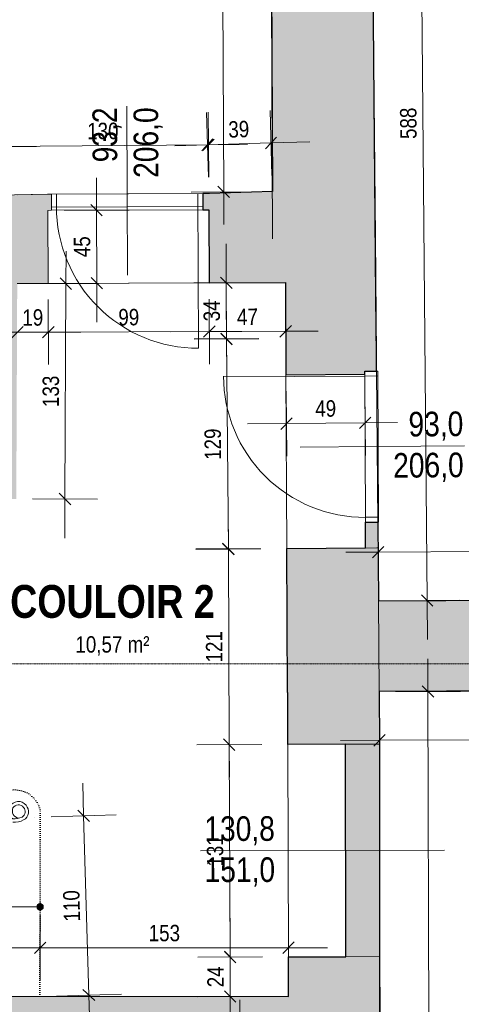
# Model space of a CAD drawing. Extents: x -6068 to 35118, y -17738 to 67348.
# Tile 181 of 243: x 385 to 657, y 14640 to 15247. Entities that reach past the tile are written whole.
import ezdxf
from ezdxf.enums import TextEntityAlignment as Align

# ---------------------------------------------------------------- set-up
doc = ezdxf.new("R2010")
doc.units = 0
doc.header["$LTSCALE"] = 15
for name, pattern in [('AXES', [50.8, 31.75, -6.35, 6.35, -6.35]), ('Continua', [0]), ('Cui_CONTINU', [0]), ('Punteggiata [M]', [0.75, 0, -0.75])]:
    doc.linetypes.add(name, pattern=pattern)
doc.layers.get('0').update_dxf_attribs({"linetype": 'CONTINUOUS'})
for name, color, linetype, lineweight, true_color in [('Baie Architectural - Mesures - NIVEAUX - Style par défaut', 7, 'Continua', 0, 0x000000), ('Baie Architectural - Seuil - NIVEAUX - Style par défaut', 7, 'Continua', 0, 0x000000), ('EDL-Mesures et Cotes', 7, 'Continua', 0, 0xc0c0c0), ('Enveloppe - NIVEAUX - Style par défaut', 7, 'Continua', 0, 0x000000), ('Garde-corps - Traverse - NIVEAUX - Style par défaut', 7, 'Continua', 0, 0x000000), ('Pièce - Notes - NIVEAUX - Style par défaut', 7, 'Continua', 0, 0x000000), ('Porte - Cadre - NIVEAUX - Style par défaut', 7, 'Continua', 0, 0x000000), ('Porte - Mesures - NIVEAUX - Style par défaut', 7, 'Continua', 0, 0x000000), ('Porte - Ouvertures - NIVEAUX - Style par défaut', 7, 'Continua', 0, 0x000000), ('Porte - Seuil - NIVEAUX - Style par défaut', 7, 'Continua', 0, 0x000000), ('Échelle - NIVEAUX - Style par défaut', 7, 'Continua', 0, 0x000000)]:
    doc.layers.add(name, color=color, linetype=linetype, lineweight=lineweight, true_color=true_color)
for name, color, linetype in [('EDL_RDC murs & cloisons', 5, 'CONTINUOUS'), ('PIS-CONTOURS', 44, 'CONTINUOUS'), ('PIS-coupe', 254, 'CONTINUOUS'), ('PIS-fond de plan', 7, 'Cui_CONTINU')]:
    doc.layers.add(name, color=color, linetype=linetype)
doc.styles.add('Arial Narrow', font='ARIALN.TTF')
doc.styles.add('Arial Narrow Bold', font='ARIALNB.TTF')
doc.styles.add('MtXpl_Arial_Narrow', font='ARIALN.TTF')
doc.styles.add('STYLE_GENERE_1', font='arial.ttf')

# ---------------------------------------------------------------- blocks, each defined once
blk = doc.blocks.new('EDL_RDC_2025 09 17')
at = {"layer": 'EDL_RDC murs & cloisons', "linetype": 'Continuous', "ltscale": 0.08}
h = blk.add_hatch(color=9, dxfattribs=at)
h.dxf.hatch_style = 1
h.paths.add_polyline_path([(497.45, -563.68), (497.48, -573.68), (501.2, -573.67), (501.36, -618.66), (548.36, -618.49), (548.63, -675.31), (597.23, -674.89), (597.23, -673.07), (604.45, -673.01), (604.37, -663.61), (604.05, -627.19), (602.15, -408.76), (600.56, -226.73), (693.86, -226.39), (696.51, -188.8), (696.72, -188.8), (696.69, -179.8), (695.99, -173.11), (696.02, -162.11), (693.02, -162.11), (693.03, -158.11), (674.48, -158.06), (674.47, -160.77), (611.61, -160.7), (611.86, -61.7), (613.26, -61.71), (613.56, -7.83), (562.71, -7.79), (562.71, -10.35), (397.16, -9.96), (397.16, -7.65), (378.23, -7.65), (378.22, -11.63), (375.22, -11.63), (375.22, -22.63), (373.95, -31.68), (363.32, -31.74), (363.38, -40.74), (372.48, -40.74), (377.23, -77.18), (538.25, -76.22), (538.77, -217.96), (540.32, -562.52), (501.56, -563.66)])
h = blk.add_hatch(color=9, dxfattribs=at)
h.dxf.hatch_style = 1
h.paths.add_polyline_path([(383.45, -564.44), (381.89, -564.47), (371.15, -564.72), (180.14, -565.45), (180.33, -619.79), (359.59, -619.16), (359.12, -728.06), (-38.89, -731.76), (-37.93, -628.82), (56.08, -629.29), (56.08, -629.22), (103.27, -628.88), (103.21, -620.06), (103.33, -620.06), (103.14, -566.01), (60.36, -566.32), (61.21, -385.89), (33.72, -383.33), (33.67, -362.23), (24.67, -362.26), (24.69, -371.25), (20.34, -375.98), (9.34, -375.92), (9.33, -378.92), (5.33, -378.9), (5.22, -398.61), (7.42, -398.62), (6.63, -560.34), (-43.21, -559.87), (-43.19, -557.23), (-95.15, -556.82), (-95.44, -607.66), (-92.85, -607.67), (-93.25, -692.73), (-95.11, -692.71), (-95.24, -714.89), (-80.24, -714.98), (-74.86, -721.19), (-65.86, -721.17), (-38.85, -754.76), (382.52, -751.67), (383.1, -619.07), (402.14, -619.01), (401.99, -574.02), (404.24, -574.01), (404.2, -564.01), (401.82, -564.01)])
h = blk.add_hatch(color=9, dxfattribs=at)
h.dxf.hatch_style = 1
h.paths.add_polyline_path([(-96.69, -955.98), (-81.69, -956.07), (-74.17, -959.86), (-65.17, -959.82), (-65.2, -964.33), (-35.15, -966.38), (-35.3, -1055.44), (188.69, -1057.44), (365.44, -1057.94), (550.28, -1058.07), (550.21, -1033.67), (585.61, -1033.58), (585.26, -902.77), (549.86, -902.87), (549.78, -870.82), (549.53, -870.82), (549.15, -782.31), (597.75, -781.88), (597.67, -766.07), (605.26, -766.02), (605.69, -814.49), (688.77, -814.05), (689.07, -869.89), (606.17, -870.33), (606.26, -902.72), (606.26, -1033.52), (606.27, -1083.97), (607.33, -1304.4), (550.93, -1304.55), (550.94, -1305.14), (547.2, -1305.11), (547.24, -1298.11), (550.92, -1298.14), (550.63, -1191.06), (550.34, -1083.98), (364.98, -1084.01), (364.84, -1120.83), (190.81, -1120.15), (190.74, -1126.4), (185.45, -1126.34), (185.45, -1120.13), (143.71, -1120.27), (143.8, -1146.09), (143.89, -1172.22), (114.09, -1176.32), (114.05, -1167.24), (98.1, -1166.96), (87.1, -1166.82), (87.1, -1163.82), (83.14, -1163.76), (83.39, -1144.34), (86.04, -1144.37), (86.57, -1112.17), (-45.16, -1111.93), (-45.2, -1114.65), (-96.77, -1113.88), (-96.72, -1064.31), (-94.44, -1064.31), (-94.44, -976.78), (-96.81, -976.77), (-96.69, -955.98)])
at = {"layer": 'Échelle - NIVEAUX - Style par défaut', "ltscale": 0.1, "true_color": 0x000000}
h = blk.add_hatch(color=18, dxfattribs=at)
edge = h.paths.add_edge_path()
edge.add_arc((397.14, -1002.88), 2, 0, 360)
at = {"color": 18, "linetype": 'Punteggiata [M]', "lineweight": 13, "ltscale": 0.1, "true_color": 0x000000}
for p, q in [((394.02, -947.71), (394.02, -947.71)), ((394.02, -947.71), (394.02, -947.71)), ((394.02, -947.71), (394.02, -947.71)), ((394.02, -947.71), (394.02, -947.71)), ((394.02, -947.71), (394.02, -947.71)), ((394.02, -947.71), (394.02, -947.71)), ((394.02, -947.71), (394.02, -947.71)), ((394.02, -947.71), (394.02, -947.71)), ((394.02, -947.71), (394.02, -947.71)), ((394.02, -947.71), (394.02, -947.71)), ((394.02, -947.71), (394.02, -947.71)), ((394.02, -947.71), (394.02, -947.71)), ((394.02, -947.71), (394.02, -947.71)), ((394.02, -947.71), (394.02, -947.71)), ((394.02, -947.71), (394.02, -947.71)), ((394.02, -947.71), (394.02, -947.71)), ((394.02, -947.71), (394.02, -947.71)), ((394.02, -947.71), (394.02, -947.71)), ((394.02, -947.71), (394.02, -947.71)), ((394.02, -947.71), (394.02, -947.71)), ((394.02, -947.71), (394.02, -947.71)), ((394.02, -947.71), (394.02, -947.71)), ((394.02, -947.71), (394.02, -947.71)), ((394.02, -947.71), (394.02, -947.71)), ((394.02, -947.71), (394.02, -947.71)), ((394.02, -947.71), (394.02, -947.71)), ((394.02, -947.71), (394.02, -947.71)), ((394.02, -947.71), (394.02, -947.71)), ((394.02, -947.71), (394.02, -947.71)), ((394.02, -947.71), (394.02, -947.71)), ((394.02, -947.71), (394.02, -947.71)), ((394.02, -947.71), (394.02, -947.71)), ((394.02, -947.71), (394.02, -947.71)), ((394.02, -947.71), (394.02, -947.71)), ((394.02, -947.71), (394.02, -947.71)), ((394.02, -947.71), (394.02, -947.71)), ((394.02, -947.71), (394.02, -947.71)), ((394.02, -947.71), (394.02, -947.71)), ((394.02, -947.71), (394.02, -947.71)), ((394.02, -947.71), (394.02, -947.71)), ((394.02, -947.71), (394.02, -947.71)), ((394.02, -947.71), (394.02, -947.71)), ((394.02, -947.71), (394.02, -947.71)), ((394.02, -947.71), (394.02, -947.71)), ((394.02, -947.71), (394.02, -947.71)), ((394.02, -947.71), (394.02, -947.71)), ((394.02, -947.71), (394.02, -947.71)), ((394.02, -947.71), (394.02, -947.71)), ((394.02, -947.71), (394.02, -947.71)), ((394.02, -947.71), (394.02, -947.71)), ((394.02, -947.71), (394.02, -947.71)), ((394.02, -947.71), (394.02, -947.71)), ((394.02, -947.71), (394.02, -947.71)), ((394.02, -947.71), (394.02, -947.71)), ((394.02, -947.71), (394.02, -947.71)), ((394.02, -947.71), (394.02, -947.71)), ((394.02, -947.71), (394.02, -947.71)), ((394.02, -947.71), (394.02, -947.71)), ((394.02, -947.71), (394.02, -947.71)), ((394.02, -947.71), (394.02, -947.71)), ((394.02, -947.71), (394.02, -947.71)), ((394.02, -947.71), (394.02, -947.71)), ((394.02, -947.71), (394.02, -947.71)), ((394.02, -947.71), (394.02, -947.71)), ((394.02, -947.71), (394.02, -947.71)), ((394.02, -947.71), (394.02, -947.71)), ((394.02, -947.71), (394.02, -947.71)), ((394.02, -947.71), (394.02, -947.71)), ((394.02, -947.71), (394.02, -947.71)), ((394.02, -947.71), (394.02, -947.71)), ((394.02, -947.71), (394.02, -947.71)), ((394.02, -947.71), (394.02, -947.71)), ((394.02, -947.71), (394.02, -947.71)), ((394.02, -947.71), (394.02, -947.71)), ((394.02, -947.71), (394.02, -947.71)), ((394.02, -947.71), (394.02, -947.71)), ((394.02, -947.71), (394.02, -947.71)), ((394.02, -947.71), (394.02, -947.71)), ((394.02, -947.71), (394.02, -947.71)), ((394.02, -947.71), (394.02, -947.71)), ((394.02, -947.71), (394.02, -947.71)), ((394.02, -947.71), (394.02, -947.71)), ((394.02, -947.71), (394.02, -947.71)), ((394.02, -947.71), (394.02, -947.71)), ((394.02, -947.71), (394.02, -947.71)), ((394.02, -947.71), (394.02, -947.71)), ((394.02, -947.71), (394.02, -947.71)), ((394.02, -947.71), (394.02, -947.71)), ((394.02, -947.71), (394.02, -947.71)), ((394.02, -947.71), (394.02, -947.71)), ((394.02, -947.71), (394.02, -947.71)), ((394.02, -947.71), (394.02, -947.71)), ((394.02, -947.71), (394.02, -947.71)), ((394.02, -947.71), (394.02, -947.71)), ((394.02, -947.71), (394.02, -947.71)), ((394.02, -947.71), (394.02, -947.71)), ((394.02, -947.71), (394.02, -947.71)), ((394.02, -947.71), (394.02, -947.71)), ((394.02, -947.71), (394.02, -947.71)), ((394.02, -947.71), (394.02, -947.71)), ((394.02, -947.71), (394.02, -947.71)), ((394.02, -947.71), (394.02, -947.71)), ((394.02, -947.71), (394.02, -947.71)), ((394.02, -947.71), (394.02, -947.71)), ((394.02, -947.71), (394.02, -947.71)), ((394.02, -947.71), (394.02, -947.71)), ((394.02, -947.71), (394.02, -947.71)), ((394.02, -947.71), (394.02, -947.71)), ((394.02, -947.71), (394.02, -947.71)), ((394.02, -947.71), (394.02, -947.71)), ((394.02, -947.71), (394.02, -947.71)), ((394.02, -947.71), (394.02, -947.71)), ((394.02, -947.71), (394.02, -947.71)), ((394.02, -947.71), (394.02, -947.71)), ((394.02, -947.71), (394.02, -947.71)), ((394.02, -947.71), (394.02, -947.71)), ((394.02, -947.71), (394.02, -947.71)), ((394.02, -947.71), (394.02, -947.71)), ((394.02, -947.71), (394.02, -947.71)), ((394.02, -947.71), (394.02, -947.71)), ((394.02, -947.71), (394.02, -947.71)), ((394.02, -947.71), (394.02, -947.71)), ((394.02, -947.71), (394.02, -947.71)), ((394.02, -947.71), (394.02, -947.71)), ((394.02, -947.71), (394.02, -947.71)), ((394.02, -947.71), (394.02, -947.71)), ((394.02, -947.71), (394.02, -947.71)), ((394.02, -947.71), (394.02, -947.71)), ((394.02, -947.71), (394.02, -947.71)), ((394.02, -947.71), (394.02, -947.71)), ((394.02, -947.71), (394.02, -947.71)), ((394.02, -947.71), (394.02, -947.71)), ((394.02, -947.71), (394.02, -947.71)), ((394.02, -947.71), (394.02, -947.71)), ((394.02, -947.71), (394.02, -947.71)), ((394.02, -947.71), (394.02, -947.71)), ((394.02, -947.71), (394.02, -947.71)), ((394.02, -947.71), (394.02, -947.71)), ((397.27, -1058.1), (397.27, -1058.1)), ((397.27, -1058.1), (397.27, -1058.1)), ((397.27, -1058.1), (397.27, -1058.1)), ((397.27, -1058.1), (397.27, -1058.1)), ((397.27, -1058.1), (397.27, -1058.1)), ((397.27, -1058.1), (397.27, -1058.1)), ((397.27, -1058.1), (397.27, -1058.1)), ((397.27, -1058.1), (397.27, -1058.1)), ((397.27, -1058.1), (397.27, -1058.1)), ((397.27, -1058.1), (397.27, -1058.1)), ((397.27, -1058.1), (397.27, -1058.1)), ((397.27, -1058.1), (397.27, -1058.1)), ((397.27, -1058.1), (397.27, -1058.1)), ((397.27, -1058.1), (397.27, -1058.1)), ((397.27, -1058.1), (397.27, -1058.1)), ((397.27, -1058.1), (397.27, -1058.1)), ((397.27, -1058.1), (397.27, -1058.1)), ((397.27, -1058.1), (397.27, -1058.1)), ((397.27, -1058.1), (397.27, -1058.1)), ((397.27, -1058.1), (397.27, -1058.1)), ((397.27, -1058.1), (397.27, -1058.1)), ((397.27, -1058.1), (397.27, -1058.1)), ((397.27, -1058.1), (397.27, -1058.1)), ((397.27, -1058.1), (397.27, -1058.1)), ((397.27, -1058.1), (397.27, -1058.1)), ((397.27, -1058.1), (397.27, -1058.1)), ((397.27, -1058.1), (397.27, -1058.1)), ((397.27, -1058.1), (397.27, -1058.1)), ((397.27, -1058.1), (397.27, -1058.1)), ((397.27, -1058.1), (397.27, -1058.1)), ((397.27, -1058.1), (397.27, -1058.1)), ((397.27, -1058.1), (397.27, -1058.1)), ((397.27, -1058.1), (397.27, -1058.1)), ((397.27, -1058.1), (397.27, -1058.1)), ((397.27, -1058.1), (397.27, -1058.1)), ((397.27, -1058.1), (397.27, -1058.1)), ((397.27, -1058.1), (397.27, -1058.1)), ((397.27, -1058.1), (397.27, -1058.1)), ((397.27, -1058.1), (397.27, -1058.1)), ((397.27, -1058.1), (397.27, -1058.1)), ((397.27, -1058.1), (397.27, -1058.1)), ((397.27, -1058.1), (397.27, -1058.1)), ((397.27, -1058.1), (397.27, -1058.1)), ((397.27, -1058.1), (397.27, -1058.1)), ((397.27, -1058.1), (397.27, -1058.1)), ((397.27, -1058.1), (397.27, -1058.1)), ((397.27, -1058.1), (397.27, -1058.1)), ((397.27, -1058.1), (397.27, -1058.1)), ((397.27, -1058.1), (397.27, -1058.1)), ((397.27, -1058.1), (397.27, -1058.1)), ((397.27, -1058.1), (397.27, -1058.1)), ((397.27, -1058.1), (397.27, -1058.1)), ((397.27, -1058.1), (397.27, -1058.1)), ((397.27, -1058.1), (397.27, -1058.1)), ((397.27, -1058.1), (397.27, -1058.1)), ((397.27, -1058.1), (397.27, -1058.1)), ((397.27, -1058.1), (397.27, -1058.1)), ((397.27, -1058.1), (397.27, -1058.1)), ((397.27, -1058.1), (397.27, -1058.1)), ((397.27, -1058.1), (397.27, -1058.1)), ((397.27, -1058.1), (397.27, -1058.1)), ((397.27, -1058.1), (397.27, -1058.1)), ((397.27, -1058.1), (397.27, -1058.1)), ((397.27, -1058.1), (397.27, -1058.1)), ((397.27, -1058.1), (397.27, -1058.1)), ((397.27, -1058.1), (397.27, -1058.1)), ((397.27, -1058.1), (397.27, -1058.1)), ((397.27, -1058.1), (397.27, -1058.1)), ((397.27, -1058.1), (397.27, -1058.1)), ((397.27, -1058.1), (397.27, -1058.1)), ((397.27, -1058.1), (397.27, -1058.1)), ((397.27, -1058.1), (397.27, -1058.1)), ((397.27, -1058.1), (397.27, -1058.1)), ((397.27, -1058.1), (397.27, -1058.1)), ((397.27, -1058.1), (397.27, -1058.1)), ((397.27, -1058.1), (397.27, -1058.1)), ((397.27, -1058.1), (397.27, -1058.1)), ((397.27, -1058.1), (397.27, -1058.1)), ((397.27, -1058.1), (397.27, -1058.1))]:
    blk.add_line(p, q, dxfattribs=at)
blk.add_lwpolyline([(397.1, -1058.1), (397.18, -943.1, 0.910511), (365.78, -947.65, 6.146081)], format="xyb", dxfattribs=at)
at = {"layer": 'Baie Architectural - Mesures - NIVEAUX - Style par défaut', "color": 103, "linetype": 'Continua', "lineweight": 13, "ltscale": 0.1, "true_color": 0x49c386}
for q in [(496.11, -968.41), (646.44, -968.01)]:
    blk.add_line((550.04, -968.27), q, dxfattribs=at)
at = {"layer": 'Baie Architectural - Seuil - NIVEAUX - Style par défaut', "color": 103, "linetype": 'Continua', "lineweight": 5, "ltscale": 0.1, "true_color": 0x49c386}
for p, q in [((402.01, -619.01), (501.36, -618.66)), ((548.63, -675.31), (549.14, -782.09)), ((549.86, -902.87), (550.21, -1033.67)), ((606.61, -1033.52), (606.26, -902.72))]:
    blk.add_line(p, q, dxfattribs=at)
at = {"layer": 'EDL-Mesures et Cotes', "color": 9, "linetype": 'Continua', "lineweight": 5, "ltscale": 0.1, "true_color": 0xc0c0c0}
for p, q in [((508.25, -76.34), (510.32, -562.65)), ((635.69, -814.23), (630.56, -226.47)), ((500.87, -553.67), (499.7, -513.69)), ((501.09, -553.67), (500.76, -513.67)), ((540.03, -552.52), (538.85, -512.54)), ((539.44, -532.53), (500.28, -533.68)), ((500.92, -533.67), (524.92, -533.48)), ((539.44, -532.53), (563.43, -531.83)), ((500.92, -533.67), (370.91, -534.72)), ((371.05, -534.72), (395.05, -534.63)), ((500.28, -533.68), (480.29, -534.27)), ((431.99, -573.91), (431.92, -553.91)), ((530.32, -562.56), (490.32, -562.73)), ((510.32, -562.65), (510.41, -582.65)), ((411.99, -573.98), (451.99, -573.84)), ((432.14, -618.9), (431.99, -573.91)), ((413.1, -619.2), (413.18, -599.2)), ((511.9, -618.66), (511.79, -594.66)), ((393.1, -619.12), (433.09, -619.29)), ((412.14, -618.97), (452.14, -618.83)), ((412.52, -751.8), (413.1, -619.2)), ((432.14, -618.9), (432.23, -642.9)), ((531.9, -618.57), (491.9, -618.75)), ((511.9, -618.66), (512.06, -653.11)), ((402.18, -629.01), (402.32, -669.01)), ((402.18, -629.01), (402.32, -669.01)), ((501.39, -628.66), (501.53, -668.66)), ((501.39, -628.66), (501.53, -668.66)), ((512.06, -653.26), (511.85, -629.26)), ((548.4, -628.49), (548.54, -668.49)), ((402.25, -649.01), (501.46, -648.66)), ((501.46, -648.66), (477.46, -648.74)), ((501.46, -648.66), (548.47, -648.49)), ((501.46, -648.66), (521.46, -648.59)), ((548.47, -648.49), (568.47, -648.42)), ((402.25, -649.01), (378.25, -649.09)), ((383.2, -649.07), (402.25, -649.01)), ((402.25, -649.01), (422.25, -648.94)), ((532.06, -653.02), (492.06, -653.2)), ((532.06, -653.09), (492.06, -653.43)), ((512.06, -653.11), (512.15, -673.11)), ((512.06, -653.26), (513.19, -782.62)), ((597.31, -684.89), (597.66, -724.88)), ((548.8, -685.31), (549.15, -725.31)), ((548.98, -705.31), (524.98, -705.52)), ((548.98, -705.31), (597.49, -704.89)), ((597.49, -704.89), (617.49, -704.71)), ((392.52, -751.72), (432.52, -751.89)), ((412.52, -751.8), (412.42, -775.8)), ((513.19, -782.46), (513.08, -758.47)), ((605.63, -804.49), (605.42, -764.49)), ((1500.16, -779.75), (605.53, -784.49)), ((533.19, -782.38), (493.19, -782.55)), ((533.19, -782.45), (493.19, -782.8)), ((513.19, -782.46), (513.71, -903.03)), ((513.19, -782.62), (513.36, -802.62)), ((605.53, -784.49), (585.53, -784.6)), ((615.69, -814.4), (655.69, -814.06)), ((635.69, -814.23), (635.9, -838.23)), ((636.17, -870.25), (636.12, -850.25)), ((616.17, -870.31), (656.17, -870.2)), ((637.73, -1454.66), (636.17, -870.25)), ((513.71, -903.03), (513.61, -879.03)), ((606.23, -880.33), (606.44, -920.33)), ((606.33, -900.33), (1500.66, -895.59)), ((533.71, -902.94), (493.71, -903.12)), ((533.71, -902.94), (493.71, -903.11)), ((513.71, -903.03), (513.8, -923.03)), ((513.71, -903.03), (514.28, -1033.83)), ((606.33, -900.33), (582.33, -900.46)), ((424.01, -946.83), (423.42, -926.84)), ((404.02, -947.42), (444, -946.24)), ((427.25, -1057.22), (424.01, -946.83)), ((397.27, -1048.1), (397.26, -1008.1)), ((514.28, -1033.77), (514.22, -1009.77)), ((550.27, -1048.07), (550.27, -1008.07)), ((397.26, -1028.1), (377.26, -1028.1)), ((550.27, -1028.07), (397.26, -1028.1)), ((550.27, -1028.07), (574.27, -1028.07)), ((534.28, -1033.71), (494.28, -1033.82)), ((534.28, -1033.74), (494.28, -1033.91)), ((514.28, -1033.77), (514.35, -1058.17)), ((514.28, -1033.83), (514.37, -1053.83)), ((407.26, -1057.81), (447.25, -1056.63)), ((427.25, -1057.22), (427.96, -1081.21)), ((534.35, -1058.11), (494.35, -1058.22)), ((514.35, -1058.17), (514.4, -1078.17)), ((520.34, -1084.06), (520.28, -1060.06))]:
    blk.add_line(p, q, dxfattribs=at)
at = {"layer": 'EDL-Mesures et Cotes', "color": 9, "linetype": 'Continua', "lineweight": 20, "ltscale": 0.1, "true_color": 0xc0c0c0}
for p, q in [((503.71, -530.05), (496.85, -537.32)), ((497.42, -537.24), (504.43, -530.11)), ((536.01, -536.17), (542.87, -528.89)), ((506.77, -559.13), (513.87, -566.17)), ((435.53, -577.44), (428.44, -570.39)), ((416.62, -622.76), (409.57, -615.65)), ((428.6, -615.38), (435.69, -622.43)), ((515.45, -622.18), (508.35, -615.14)), ((386.72, -645.53), (379.68, -652.62)), ((405.77, -645.46), (398.73, -652.56)), ((398.73, -652.56), (405.77, -645.46)), ((504.99, -645.11), (497.94, -652.21)), ((497.94, -652.21), (504.99, -645.11)), ((544.94, -652.04), (551.99, -644.95)), ((515.63, -656.76), (508.49, -649.76)), ((508.51, -649.59), (515.61, -656.63)), ((552.48, -701.74), (545.47, -708.87)), ((593.98, -708.45), (600.99, -701.32)), ((409, -748.25), (416.04, -755.35)), ((509.62, -779.12), (516.75, -786.13)), ((516.74, -785.99), (509.64, -778.94)), ((609.04, -780.94), (602.01, -788.05)), ((632.12, -810.73), (639.25, -817.73)), ((639.72, -873.78), (632.63, -866.73)), ((609.85, -896.78), (602.82, -903.89)), ((510.16, -899.51), (517.26, -906.55)), ((517.26, -906.55), (510.16, -899.51)), ((427.65, -950.26), (420.37, -943.4)), ((400.8, -1024.56), (393.73, -1031.64)), ((546.74, -1031.61), (553.8, -1024.53)), ((510.73, -1030.31), (517.83, -1037.35)), ((517.83, -1037.29), (510.74, -1030.24)), ((423.62, -1053.79), (430.89, -1060.65)), ((510.8, -1054.64), (517.89, -1061.69))]:
    blk.add_line(p, q, dxfattribs=at)
at = {"layer": 'EDL_RDC murs & cloisons', "linetype": 'Continuous', "ltscale": 0.08}
for points in [[(538.77, -217.96), (540.32, -562.52), (501.56, -563.66), (497.45, -563.68), (497.45, -563.68), (497.48, -573.68), (501.2, -573.67), (501.36, -618.66), (548.36, -618.49), (548.63, -675.31), (597.23, -674.89), (597.23, -673.07), (604.45, -673.01), (604.37, -663.61), (604.05, -627.19), (602.15, -408.76)], [(365.44, -1057.94), (550.28, -1058.07), (550.21, -1033.67), (585.61, -1033.58), (585.26, -902.77), (549.86, -902.87), (549.78, -870.82), (549.53, -870.82), (549.15, -782.31), (597.75, -781.88), (597.67, -766.07), (605.26, -766.02), (605.69, -814.49), (688.77, -814.05)], [(689.07, -869.89), (606.17, -870.33), (606.26, -902.72), (606.26, -1033.52), (606.27, -1083.97)]]:
    blk.add_lwpolyline(points, dxfattribs=at)
at = {"layer": 'EDL_RDC murs & cloisons', "linetype": 'Continua', "lineweight": 20, "ltscale": 0.1}
blk.add_lwpolyline([(383.1, -619.07), (402.14, -619.01), (401.99, -574.02), (404.24, -574.01), (404.2, -564.01), (401.82, -564.01), (383.45, -564.44)], dxfattribs=at)
at = {"layer": 'Enveloppe - NIVEAUX - Style par défaut', "color": 9, "linetype": 'Continua', "lineweight": 13, "ltscale": 0.1, "true_color": 0xc0c0c0}
for p, q in [((538.87, -222.62), (540.44, -591.49)), ((605.4, -781.82), (549.15, -782.31)), ((605.4, -781.82), (604.75, -781.82)), ((605.4, -781.82), (604.75, -781.82)), ((605.4, -781.82), (604.75, -781.82)), ((605.4, -781.82), (604.75, -781.82)), ((605.4, -781.82), (604.75, -781.82)), ((605.4, -781.82), (604.75, -781.82)), ((605.4, -781.82), (604.75, -781.82)), ((605.4, -781.82), (604.75, -781.82)), ((605.4, -781.82), (604.75, -781.82)), ((605.4, -781.82), (604.75, -781.82)), ((605.4, -781.82), (604.75, -781.82)), ((605.4, -781.82), (604.75, -781.82)), ((605.4, -781.82), (604.75, -781.82)), ((605.4, -781.82), (604.75, -781.82)), ((605.4, -781.82), (604.75, -781.82))]:
    blk.add_line(p, q, dxfattribs=at)
at = {"layer": 'Enveloppe - NIVEAUX - Style par défaut', "color": 18, "linetype": 'Continua', "lineweight": 20, "ltscale": 0.1, "true_color": 0x000000}
for p, q in [((538.88, -222.75), (540.32, -562.52)), ((603.74, -590.78), (600.56, -226.73)), ((501.56, -563.66), (401.82, -564.01)), ((501.17, -563.67), (497.45, -563.68)), ((497.45, -563.68), (497.48, -573.68)), ((540.32, -562.52), (501.17, -563.67)), ((401.82, -564.02), (371.15, -564.72)), ((404.2, -564.01), (401.82, -564.02)), ((401.82, -564.01), (401.82, -564.02)), ((404.24, -574.01), (404.2, -564.01)), ((401.99, -574.02), (404.24, -574.01)), ((402.14, -619.01), (401.99, -574.02)), ((497.48, -573.68), (501.2, -573.67)), ((501.2, -573.67), (501.36, -618.66)), ((604.37, -663.61), (603.74, -590.78)), ((603.74, -590.94), (603.74, -590.78)), ((383.1, -619.07), (402.14, -619.01)), ((501.36, -618.66), (548.36, -618.49)), ((548.36, -618.49), (548.52, -652.94)), ((548.52, -652.94), (548.71, -675.31)), ((604.45, -673.01), (604.37, -663.61)), ((548.71, -675.31), (597.23, -674.89)), ((597.22, -673.07), (604.45, -673.01)), ((605.26, -766), (597.67, -766.07)), ((597.67, -766.07), (597.75, -781.88)), ((605.4, -782), (605.26, -766)), ((549.15, -782.31), (549.14, -782.09)), ((549.15, -782.31), (549.14, -782.09)), ((549.15, -782.31), (549.14, -782.09)), ((549.15, -782.31), (549.14, -782.09)), ((597.75, -781.88), (549.15, -782.31)), ((605.4, -782), (605.4, -781.82)), ((605.4, -782), (605.4, -781.82)), ((605.4, -782), (605.4, -781.82)), ((605.4, -782), (605.4, -781.82)), ((605.4, -782), (605.4, -781.82)), ((605.69, -814.49), (605.4, -782)), ((549.15, -782.31), (549.53, -870.82)), ((688.77, -814.05), (605.69, -814.49)), ((606.18, -870.46), (605.69, -814.49)), ((606.18, -870.46), (605.69, -814.49)), ((549.53, -870.82), (549.78, -870.82)), ((549.78, -870.82), (549.86, -902.87)), ((606.17, -870.33), (689.07, -869.89)), ((606.26, -902.72), (606.17, -870.33)), ((549.86, -902.87), (606.26, -902.72)), ((606.26, -902.72), (585.26, -902.77)), ((585.26, -902.77), (585.61, -1033.58)), ((606.61, -1033.52), (606.26, -902.72)), ((606.61, -1033.52), (550.21, -1033.67)), ((550.21, -1033.67), (550.28, -1058.07)), ((585.61, -1033.58), (606.61, -1033.52)), ((606.71, -1070.87), (606.61, -1033.52)), ((397.27, -1058.1), (365.1, -1058.11)), ((550.28, -1058.07), (397.27, -1058.1))]:
    blk.add_line(p, q, dxfattribs=at)
at = {"layer": 'Garde-corps - Traverse - NIVEAUX - Style par défaut', "color": 18, "linetype": 'Continua', "lineweight": 13, "ltscale": 0.1, "true_color": 0x000000}
for points in [[(380.38, -950.79, 0.11557), (387.02, -949.41, 0.488955), (388.52, -940.35, 0.544532), (378.56, -941.16, 0.318416), (380.39, -948.79, 1.068141)], [(380.38, -948.79, 0.115189), (386.12, -947.63, 0.491628), (386.99, -941.64, 0.543072), (380.38, -942.01, 0.464602), (383.96, -948.39, 0.312)]]:
    blk.add_lwpolyline(points, format="xyb", dxfattribs=at)
at = {"layer": 'Porte - Cadre - NIVEAUX - Style par défaut', "color": 103, "linetype": 'Continua', "lineweight": 5, "ltscale": 0.1, "true_color": 0x49c386}
for p, q in [((497.45, -563.68), (404.2, -564.01)), ((497.47, -571.68), (497.45, -563.68)), ((404.2, -564.01), (404.23, -572.01)), ((404.23, -572.01), (497.47, -571.68)), ((605.22, -673.02), (597.22, -673.06)), ((597.22, -673.06), (597.67, -766.05)), ((605.67, -766.02), (605.22, -673.02)), ((597.67, -766.05), (605.67, -766.02))]:
    blk.add_line(p, q, dxfattribs=at)
at = {"layer": 'Porte - Mesures - NIVEAUX - Style par défaut', "color": 103, "linetype": 'Continua', "lineweight": 13, "ltscale": 0.1, "true_color": 0x49c386}
for p, q in [((450.82, -563.85), (450.63, -509.92)), ((450.82, -563.85), (451, -613.85)), ((604.86, -719.51), (557.44, -719.92)), ((604.86, -719.51), (658.78, -719.03))]:
    blk.add_line(p, q, dxfattribs=at)
at = {"layer": 'Porte - Ouvertures - NIVEAUX - Style par défaut', "color": 103, "linetype": 'Continua', "lineweight": 13, "ltscale": 0.1, "true_color": 0x49c386}
for p, q in [((494.45, -563.69), (494.78, -658.94)), ((494.45, -563.69), (494.47, -571.69)), ((407.2, -564), (407.23, -572)), ((597.23, -676.06), (510.23, -676.48)), ((597.23, -676.06), (605.23, -676.02)), ((597.65, -763.05), (605.65, -763.02))]:
    blk.add_line(p, q, dxfattribs=at)
at = {"layer": 'Porte - Ouvertures - NIVEAUX - Style par défaut', "color": 103, "linetype": 'Continua', "lineweight": 5, "ltscale": 0.1, "true_color": 0x49c386}
for centre, radius, end in [((494.47, -571.69), 87.25, 270.20113), ((597.23, -676.06), 87, 270.27848)]:
    blk.add_arc(centre, radius, 179.99999, end, dxfattribs=at)
at = {"layer": 'Porte - Seuil - NIVEAUX - Style par défaut', "color": 103, "linetype": 'Continua', "lineweight": 5, "ltscale": 0.1, "true_color": 0x49c386}
for p, q in [((497.45, -563.68), (404.2, -564.01)), ((404.24, -574.01), (497.48, -573.68)), ((597.22, -673.07), (597.67, -766.07)), ((605.26, -766), (604.45, -673.01))]:
    blk.add_line(p, q, dxfattribs=at)
at = {"layer": 'Échelle - NIVEAUX - Style par défaut', "color": 18, "linetype": 'Continua', "lineweight": 13, "ltscale": 0.1, "true_color": 0x000000}
for p, q in [((397.14, -1002.88), (90.61, -1002.07)), ((397.27, -1058.04), (70.44, -1057.03))]:
    blk.add_line(p, q, dxfattribs=at)
blk.add_circle((397.14, -1002.88), 2, dxfattribs=at)
at = {"layer": 'Baie Architectural - Mesures - NIVEAUX - Style par défaut', "color": 103, "linetype": 'Continuous', "true_color": 0x49c386, "style": 'MtXpl_Arial_Narrow'}
for s, p in [('130,8', (498.41, -962.36)), ('151,0', (498.56, -987.67))]:
    blk.add_text(s, height=15.153, rotation=0.15292, dxfattribs=at).set_placement(p)
at = {"layer": 'EDL-Mesures et Cotes', "color": 8, "true_color": 0x808080, "style": 'Arial Narrow'}
for s, rotation, p in [('588', 90.49959, (629.12, -520.39)), ('130', 0.46096, (435.89, -530.19)), ('39', 1.68474, (519.74, -529.11)), ('45', 90.2011, (428.07, -596.42)), ('34', 90.26225, (507.98, -635.9)), ('19', 0.2011, (392.71, -645.04)), ('99', 0.2011, (451.84, -644.83)), ('47', 0.2011, (524.95, -644.58)), ('133', 89.75274, (408.81, -685.49)), ('49', 0.49959, (573.2, -701.1)), ('129', 90.49959, (508.62, -717.98)), ('121', 90.25012, (509.45, -842.76)), ('131', 90.25012, (510, -968.44)), ('110', 91.68455, (421.63, -1002.14)), ('153', 0.01102, (473.76, -1024.08)), ('24', 90.15291, (510.32, -1045.98))]:
    blk.add_text(s, height=10.103, rotation=rotation, dxfattribs=at).set_placement(p, align=Align.CENTER)
at = {"layer": 'Pièce - Notes - NIVEAUX - Style par défaut', "color": 18, "true_color": 0x000000, "style": 'Arial Narrow Bold'}
blk.add_text('COULOIR 2', height=20.205, dxfattribs=at).set_placement((441.77, -824.94), align=Align.CENTER)
at = {"layer": 'Pièce - Notes - NIVEAUX - Style par défaut', "color": 8, "true_color": 0x808080, "style": 'Arial Narrow'}
blk.add_text('10,57 m²', height=10.103, dxfattribs=at).set_placement((441.77, -836.25), align=Align.TOP_CENTER)
at = {"layer": 'Porte - Mesures - NIVEAUX - Style par défaut', "color": 103, "linetype": 'Continuous', "true_color": 0x49c386, "style": 'MtXpl_Arial_Narrow'}
for s, rotation, p in [('93,2', 90.2011, (444.71, -544.42)), ('206,0', 90.2011, (470.05, -554.01)), ('93,0', 0.49959, (624.23, -713.29)), ('206,0', 0.49959, (614.8, -738.68))]:
    blk.add_text(s, height=15.153, rotation=rotation, dxfattribs=at).set_placement(p)
blk = doc.blocks.new('*U782')
at = {"layer": 'PIS-CONTOURS', "color": 0, "linetype": 'AXES', "lineweight": 13, "ltscale": 0.005}
blk.add_line((1000, 0), (40153.3, 0), dxfattribs=at)
at = {"layer": 'PIS-CONTOURS', "color": 0, "lineweight": 15, "style": 'STYLE_GENERE_1'}
blk.add_attdef('REP1', text='', height=500, dxfattribs=at).set_placement((-721.3, -441.4), align=Align.MIDDLE_CENTER)
blk.add_attdef('REP', text='', height=500, dxfattribs=at).set_placement((35848.1, -844.2), align=Align.BOTTOM_LEFT)

msp = doc.modelspace()

# ---------------------------------------------------------------- block references
at = {"layer": 'PIS-coupe', "lineweight": 13, "xscale": 0.1, "yscale": 0.1, "zscale": 0.1, "rotation": 180}
msp.add_blockref('*U782', (3551.89, 14849.88), dxfattribs=at)
at = {"layer": 'PIS-fond de plan'}
msp.add_blockref('EDL_RDC_2025 09 17', (0, 15703.2), dxfattribs=at)

doc.saveas('drawing.dxf')
